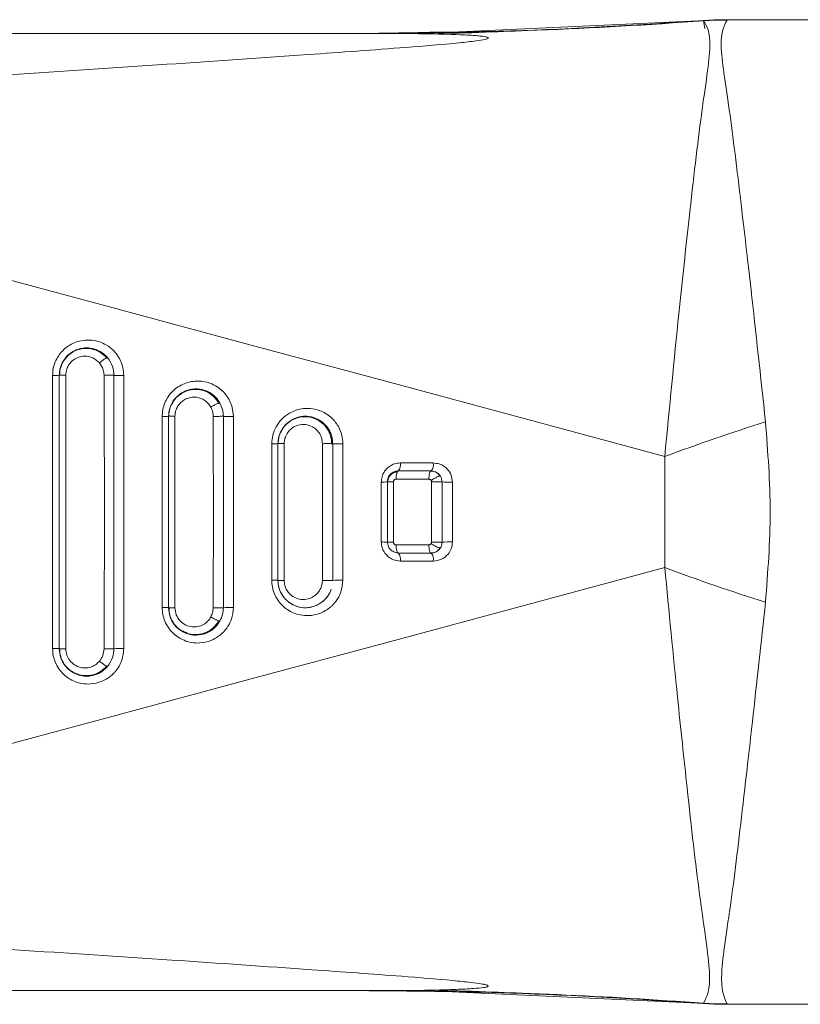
# Model space of a CAD drawing. Header units: millimetres. Extents: x -458 to 1924, y -69 to 431.
# Tile 23 of 49: x 628 to 642, y -48 to -30. Entities that reach past the tile are written whole.
import ezdxf

# ---------------------------------------------------------------- set-up
doc = ezdxf.new("R2010")
doc.units = ezdxf.units.MM

# ---------------------------------------------------------------- blocks, each defined once
blk = doc.blocks.new('Drawing View3')
at = {"color": 7, "linetype": 'Continuous', "lineweight": 18}
for p, q in [((556.219, 15.486), (551.451, 15.264)), ((556.629, 15.5), (556.179, 15.483)), ((556.181, 15.483), (556.181, 15.484)), ((556.181, 15.482), (556.181, 15.483)), ((556.208, 15.339), (556.181, 15.482)), ((556.629, 15.5), (556.293, 15.491)), ((556.623, 15.499), (556.626, 15.5)), ((569.399, 15.5), (556.626, 15.5)), ((550.094, 15.25), (534.899, 15.25)), ((534.899, 15.25), (550.094, 15.25)), ((534.899, 15.25), (550.094, 15.25)), ((550.962, 15.268), (549.885, 15.25)), ((549.92, 15.25), (549.885, 15.25)), ((552.256, 15.282), (550.916, 15.256)), ((544.277, 8.996), (544.277, 4.004)), ((544.399, 4), (544.399, 9)), ((544.518, 4), (544.518, 9)), ((545.4, 8.999), (545.4, 4)), ((545.579, 4.005), (545.579, 8.995)), ((546.476, 8.499), (546.455, 8.465)), ((546.475, 8.496), (546.462, 8.47)), ((546.399, 8.25), (546.424, 8.396)), ((546.399, 4.75), (546.399, 8.25)), ((546.399, 8.25), (546.399, 7.074)), ((546.515, 4.75), (546.515, 8.25)), ((547.4, 8.25), (547.4, 4.75)), ((547.583, 4.754), (547.583, 8.245)), ((548.399, 5.25), (548.399, 7.75)), ((548.512, 5.25), (548.512, 7.75)), ((549.211, 7.749), (549.211, 5.25)), ((549.4, 7.75), (549.4, 5.25)), ((555.472, 7.514), (555.472, 5.485)), ((550.599, 7.25), (550.599, 7.25)), ((551.199, 7.25), (551.194, 7.246)), ((551.199, 7.25), (551.199, 7.25)), ((550.399, 5.95), (550.399, 7.05)), ((550.399, 7.05), (550.407, 7.05)), ((550.399, 7.05), (550.399, 7.05)), ((550.399, 7.05), (550.399, 7.05)), ((550.509, 5.95), (550.509, 7.05)), ((551.209, 7.05), (551.209, 5.95)), ((551.4, 7.05), (551.4, 5.95)), ((551.314, 5.788), (551.369, 5.843)), ((551.194, 5.753), (551.204, 5.753)), ((551.199, 5.75), (551.253, 5.758)), ((546.399, 5.284), (546.399, 4.75)), ((534.899, -2.25), (550.095, -2.25)), ((550.837, -2.253), (550.094, -2.25)), ((550.916, -2.256), (552.256, -2.282)), ((551.451, -2.264), (556.219, -2.486)), ((556.179, -2.483), (556.629, -2.5)), ((569.399, -2.5), (556.626, -2.5))]:
    blk.add_line(p, q, dxfattribs=at)
at = {"color": 7, "linetype": 'Continuous', "lineweight": 18, "flags": 128}
for points in [[(555.472, 7.514), (552.967, 8.189), (550.437, 8.871), (547.886, 9.557), (545.316, 10.249), (542.73, 10.944), (540.13, 11.642), (537.519, 12.343), (534.899, 13.046)], [(544.399, 9), (544.402, 9), (544.408, 9), (544.419, 9), (544.433, 9), (544.451, 9), (544.471, 9), (544.494, 9), (544.518, 9)], [(546.399, 8.25), (546.402, 8.25), (546.408, 8.25), (546.418, 8.25), (546.432, 8.25), (546.449, 8.25), (546.469, 8.25), (546.491, 8.25), (546.515, 8.25)], [(548.399, 7.75), (548.401, 7.75), (548.408, 7.75), (548.417, 7.75), (548.431, 7.75), (548.448, 7.75), (548.467, 7.75), (548.489, 7.75), (548.512, 7.75)], [(550.599, 7.25), (550.674, 7.25), (550.75, 7.25), (550.825, 7.25), (550.9, 7.25), (550.975, 7.25), (551.05, 7.25), (551.124, 7.25), (551.199, 7.25)], [(550.559, 7.1), (550.634, 7.1), (550.709, 7.1), (550.784, 7.1), (550.859, 7.1), (550.934, 7.1), (551.009, 7.1), (551.083, 7.1), (551.158, 7.1)], [(551.158, 5.9), (551.083, 5.9), (551.009, 5.9), (550.934, 5.9), (550.859, 5.9), (550.784, 5.9), (550.709, 5.9), (550.634, 5.9), (550.559, 5.9)], [(551.199, 5.75), (551.124, 5.75), (551.05, 5.75), (550.975, 5.75), (550.9, 5.75), (550.825, 5.75), (550.75, 5.75), (550.674, 5.75), (550.599, 5.75)], [(555.472, 5.485), (552.967, 4.81), (550.437, 4.129), (547.886, 3.442), (545.316, 2.751), (542.73, 2.056), (540.13, 1.357), (537.519, 0.656), (534.899, -0.046)], [(548.399, 5.25), (548.401, 5.25), (548.408, 5.25), (548.417, 5.25), (548.431, 5.25), (548.448, 5.25), (548.467, 5.25), (548.489, 5.25), (548.512, 5.25)], [(546.399, 4.75), (546.402, 4.75), (546.404, 4.75)], [(546.404, 4.75), (546.408, 4.75), (546.418, 4.75), (546.432, 4.75), (546.449, 4.75), (546.469, 4.75), (546.491, 4.75), (546.515, 4.75)], [(544.399, 4), (544.402, 4), (544.408, 4), (544.419, 4), (544.433, 4), (544.451, 4), (544.471, 4), (544.494, 4), (544.518, 4)]]:
    blk.add_lwpolyline(points, dxfattribs=at)
at = {"color": 7, "linetype": 'Continuous', "lineweight": 18}
for centre, radius, start, end in [((550.094, 95.38), 80.13, 270.00047, 274.35694), ((556.552, 9.924), 5.57, 89.4, 93.8228), ((544.304, 10.031), 1.035, 268.5038, 275.297), ((546.306, 9.306), 1.06, 268.6092, 275.0371), ((567.289, -23.899), 33.562, 107.2886, 110.6148), ((548.309, 8.807), 1.061, 268.6759, 274.9035), ((550.47, 7.363), 0.172, 318.9745, 11.1492), ((551.074, 7.363), 0.169, 318.0462, 11.2555), ((550.311, 8.725), 1.677, 269.2039, 273.0111), ((551.535, 10.115), 3.069, 267.4635, 271.0234), ((550.311, 4.28), 1.672, 86.9798, 90.7983), ((551.45, 165.097), 159.147, 269.91309, 269.98186), ((551.535, 2.891), 3.062, 88.9742, 92.5424), ((550.47, 5.637), 0.172, 348.8494, 41.0282), ((551.074, 5.637), 0.169, 348.7425, 41.9571), ((567.283, 36.892), 33.554, 249.3907, 252.7177), ((549.533, 3.468), 1.787, 88.2891, 94.286), ((547.482, 141.094), 136.344, 269.88756, 269.96529), ((547.532, 2.989), 1.766, 88.3598, 94.302), ((545.517, 98.505), 94.505, 269.81898, 269.92911), ((545.531, 2.3), 1.705, 88.404, 94.4217), ((550.094, -82.381), 80.131, 85.64373, 89.46874), ((556.552, 3.076), 5.57, 266.1765, 270.5992)]:
    blk.add_arc(centre, radius, start, end, dxfattribs=at)
for points, knots in [([(556.181, 15.484), (555.007, 15.406), (553.269, 15.291), (551.527, 15.273), (550.962, 15.268)], [0, 0, 0, 0, 0.67543, 1, 1, 1, 1]), ([(556.181, 15.482), (556.243, 15.383), (556.365, 15.19), (556.143, 13.866), (555.942, 12.109), (555.708, 9.951), (555.558, 8.404), (555.472, 7.514)], [0, 0, 0, 0, 0.215583, 0.424685, 0.63353, 0.789403, 1, 1, 1, 1]), ([(556.626, 15.5), (556.543, 15.499), (556.394, 15.498), (556.246, 15.488), (556.181, 15.484)], [0, 0, 0, 0, 0.559994, 1, 1, 1, 1]), ([(556.181, 15.484), (556.181, 15.483), (556.182, 15.483), (556.181, 15.482), (556.181, 15.482)], [0, 0, 0, 0, 0.5627198, 1, 1, 1, 1]), ([(556.611, 15.494), (556.554, 15.387), (556.441, 15.175), (556.651, 13.948), (556.843, 12.35), (557.071, 10.4), (557.225, 8.973), (557.315, 8.147)], [0, 0, 0, 0, 0.215496, 0.427053, 0.635275, 0.788732, 1, 1, 1, 1]), ([(556.626, 15.5), (556.625, 15.5), (556.624, 15.499), (556.615, 15.495), (556.611, 15.494)], [0, 0, 0, 0, 0.558771, 1, 1, 1, 1]), ([(553.07, 15.306), (552.782, 15.294), (552.188, 15.27), (551.543, 15.247), (551.21, 15.235)], [0, 0, 0, 0, 0.484398, 1, 1, 1, 1]), ([(534.899, 14.119), (536.737, 14.176), (540.513, 14.294), (545.198, 14.604), (548.637, 14.839), (550.478, 14.972), (551.507, 15.054), (551.984, 15.106), (552.157, 15.132), (552.225, 15.15), (552.246, 15.161), (552.246, 15.171), (552.225, 15.181), (552.186, 15.19), (552.125, 15.198), (551.976, 15.213), (551.63, 15.231), (550.978, 15.247), (550.429, 15.249), (550.094, 15.25)], [0, 0, 0, 0, 0.277154, 0.569443, 0.709641, 0.801655, 0.852576, 0.869317, 0.879228, 0.882226, 0.884534, 0.88657, 0.888768, 0.891501, 0.895083, 0.899771, 0.916625, 0.949186, 1, 1, 1, 1]), ([(549.885, 15.25), (549.896, 15.25), (549.916, 15.25), (550.04, 15.25), (550.094, 15.25)], [0, 0, 0, 0, 0.562892, 1, 1, 1, 1]), ([(550.094, 15.25), (550.021, 15.25), (549.939, 15.25), (549.922, 15.25), (549.92, 15.25)], [0, 0, 0, 0, 0.885405, 1, 1, 1, 1]), ([(545.579, 8.995), (545.571, 9.071), (545.559, 9.191), (545.485, 9.338), (545.431, 9.409), (545.391, 9.451), (545.359, 9.483), (545.283, 9.544), (545.142, 9.618), (544.968, 9.652), (544.803, 9.637), (544.676, 9.598), (544.558, 9.536), (544.429, 9.428), (544.334, 9.282), (544.284, 9.124), (544.279, 9.039), (544.277, 8.996)], [0, 0, 0, 0, 0.110942, 0.173124, 0.239628, 0.241655, 0.258811, 0.307476, 0.385541, 0.492879, 0.564835, 0.630147, 0.688785, 0.760401, 0.875589, 0.937327, 1, 1, 1, 1]), ([(545.282, 9.322), (545.249, 9.355), (545.178, 9.426), (545.037, 9.489), (544.878, 9.508), (544.723, 9.476), (544.587, 9.4), (544.482, 9.288), (544.413, 9.151), (544.404, 9.05), (544.399, 9)], [0, 0, 0, 0, 0.115982, 0.247937, 0.377278, 0.510915, 0.634615, 0.756254, 0.879415, 1, 1, 1, 1]), ([(544.399, 9), (544.401, 9.033), (544.405, 9.099), (544.436, 9.196), (544.486, 9.288), (544.567, 9.381), (544.669, 9.45), (544.785, 9.491), (544.899, 9.505), (545.011, 9.492), (545.117, 9.454), (545.207, 9.4), (545.258, 9.347), (545.282, 9.322)], [0, 0, 0, 0, 0.079812, 0.162069, 0.246837, 0.334174, 0.462749, 0.544476, 0.637688, 0.744522, 0.819677, 0.914077, 1, 1, 1, 1]), ([(545.269, 9.313), (545.233, 9.349), (545.162, 9.421), (545.021, 9.48), (544.872, 9.498), (544.725, 9.469), (544.592, 9.397), (544.488, 9.288), (544.417, 9.151), (544.409, 9.05), (544.404, 9)], [0, 0, 0, 0, 0.126137, 0.251563, 0.376482, 0.501143, 0.625768, 0.750492, 0.875294, 1, 1, 1, 1]), ([(544.518, 9), (544.519, 9.018), (544.521, 9.056), (544.537, 9.118), (544.57, 9.189), (544.631, 9.265), (544.731, 9.331), (544.868, 9.36), (545.02, 9.331), (545.097, 9.26), (545.135, 9.225)], [0, 0, 0, 0, 0.061647, 0.133405, 0.22224, 0.333845, 0.472371, 0.638681, 0.819589, 1, 1, 1, 1]), ([(545.263, 9.318), (545.26, 9.316), (545.251, 9.312), (545.232, 9.3), (545.208, 9.284), (545.183, 9.265), (545.158, 9.245), (545.143, 9.232), (545.135, 9.225)], [0, 0, 0, 0, 0.134394, 0.316131, 0.49786, 0.674891, 0.843225, 1, 1, 1, 1]), ([(545.135, 9.225), (545.162, 9.185), (545.209, 9.116), (545.216, 9.034), (545.218, 8.999)], [0, 0, 0, 0, 0.581601, 1, 1, 1, 1]), ([(545.282, 9.322), (545.281, 9.322), (545.278, 9.324), (545.271, 9.322), (545.265, 9.319), (545.263, 9.318)], [0, 0, 0, 0, 0.426307, 0.884024, 1, 1, 1, 1]), ([(545.282, 9.322), (545.318, 9.269), (545.385, 9.172), (545.395, 9.054), (545.4, 8.999)], [0, 0, 0, 0, 0.540985, 1, 1, 1, 1]), ([(544.399, 9), (544.399, 8.092), (544.399, 6.426), (544.399, 4.759), (544.399, 4)], [0, 0, 0, 0, 0.5444301, 1, 1, 1, 1]), ([(545.218, 8.999), (545.222, 8.063), (545.228, 6.397), (545.221, 4.731), (545.218, 4.001)], [0, 0, 0, 0, 0.561691, 1, 1, 1, 1]), ([(545.4, 8.999), (545.399, 8.999), (545.396, 8.999), (545.383, 8.999), (545.365, 8.999), (545.34, 8.999), (545.311, 8.999), (545.279, 8.999), (545.248, 8.999), (545.228, 8.999), (545.218, 8.999)], [0, 0, 0, 0, 0.115075, 0.238254, 0.367497, 0.499999, 0.632502, 0.761745, 0.884924, 1, 1, 1, 1]), ([(545.579, 8.995), (545.568, 8.995), (545.545, 8.995), (545.503, 8.995), (545.457, 8.996), (545.423, 8.997), (545.405, 8.998), (545.402, 8.999), (545.4, 8.999)], [0, 0, 0, 0, 0.136932, 0.26754, 0.5, 0.73246, 0.863068, 1, 1, 1, 1]), ([(547.583, 8.245), (547.575, 8.322), (547.563, 8.441), (547.489, 8.587), (547.433, 8.662), (547.366, 8.73), (547.286, 8.795), (547.138, 8.869), (546.972, 8.901), (546.812, 8.888), (546.644, 8.839), (546.497, 8.742), (546.388, 8.611), (546.327, 8.497), (546.288, 8.374), (546.283, 8.289), (546.281, 8.246)], [0, 0, 0, 0, 0.110611, 0.172342, 0.238205, 0.247621, 0.314107, 0.3903, 0.491869, 0.561418, 0.627803, 0.750448, 0.81342, 0.876012, 0.938203, 1, 1, 1, 1]), ([(547.337, 8.491), (547.309, 8.533), (547.251, 8.62), (547.108, 8.715), (546.939, 8.759), (546.763, 8.74), (546.614, 8.671), (546.495, 8.558), (546.415, 8.414), (546.405, 8.304), (546.399, 8.25)], [0, 0, 0, 0, 0.113656, 0.237423, 0.386818, 0.512713, 0.640144, 0.756119, 0.879699, 1, 1, 1, 1]), ([(546.43, 8.412), (546.434, 8.428), (546.45, 8.479), (546.501, 8.558), (546.594, 8.656), (546.715, 8.722), (546.854, 8.753), (546.979, 8.749), (547.093, 8.715), (547.191, 8.66), (547.276, 8.588), (547.317, 8.523), (547.337, 8.491)], [0, 0, 0, 0, 0.04138, 0.139005, 0.240196, 0.391261, 0.490515, 0.610794, 0.713837, 0.800054, 0.904189, 1, 1, 1, 1]), ([(547.323, 8.483), (547.292, 8.529), (547.23, 8.62), (547.089, 8.708), (546.932, 8.748), (546.77, 8.735), (546.622, 8.669), (546.498, 8.56), (546.453, 8.46), (546.43, 8.411)], [0, 0, 0, 0, 0.144622, 0.288166, 0.430858, 0.573078, 0.715209, 0.857515, 1, 1, 1, 1]), ([(546.515, 8.25), (546.516, 8.269), (546.518, 8.31), (546.536, 8.376), (546.575, 8.453), (546.637, 8.521), (546.718, 8.572), (546.809, 8.6), (546.93, 8.602), (547.072, 8.552), (547.138, 8.463), (547.171, 8.419)], [0, 0, 0, 0, 0.060359, 0.131534, 0.221024, 0.334782, 0.426548, 0.531655, 0.646832, 0.824075, 1, 1, 1, 1]), ([(547.318, 8.49), (547.314, 8.489), (547.304, 8.486), (547.283, 8.477), (547.255, 8.465), (547.226, 8.45), (547.197, 8.434), (547.179, 8.424), (547.171, 8.419)], [0, 0, 0, 0, 0.13298, 0.315454, 0.497924, 0.675427, 0.843766, 1, 1, 1, 1]), ([(547.337, 8.492), (547.336, 8.492), (547.334, 8.494), (547.326, 8.493), (547.319, 8.491), (547.318, 8.49)], [0, 0, 0, 0, 0.423283, 0.879354, 1, 1, 1, 1]), ([(547.337, 8.491), (547.355, 8.453), (547.391, 8.377), (547.397, 8.292), (547.4, 8.25)], [0, 0, 0, 0, 0.498876, 1, 1, 1, 1]), ([(546.399, 8.25), (546.401, 8.285), (546.403, 8.341), (546.423, 8.393), (546.43, 8.412)], [0, 0, 0, 0, 0.6323811, 1, 1, 1, 1]), ([(546.43, 8.411), (546.43, 8.411), (546.404, 8.363), (546.404, 8.306), (546.403, 8.25)], [0, 0, 0, 0, 0.000149, 1, 1, 1, 1]), ([(547.171, 8.419), (547.185, 8.387), (547.21, 8.333), (547.213, 8.274), (547.215, 8.249)], [0, 0, 0, 0, 0.5847, 1, 1, 1, 1]), ([(549.586, 7.745), (549.582, 7.798), (549.574, 7.914), (549.5, 8.086), (549.365, 8.249), (549.182, 8.357), (548.995, 8.398), (548.803, 8.391), (548.621, 8.326), (548.464, 8.205), (548.36, 8.065), (548.296, 7.909), (548.288, 7.8), (548.284, 7.746)], [0, 0, 0, 0, 0.076965, 0.166947, 0.269919, 0.38582, 0.476343, 0.553972, 0.670083, 0.757758, 0.841976, 0.922725, 1, 1, 1, 1]), ([(546.281, 8.246), (546.281, 7.624), (546.281, 6.46), (546.281, 5.296), (546.281, 4.754)], [0, 0, 0, 0, 0.534492, 1, 1, 1, 1]), ([(547.4, 8.25), (547.399, 8.25), (547.396, 8.25), (547.384, 8.25), (547.365, 8.25), (547.34, 8.249), (547.31, 8.249), (547.277, 8.249), (547.245, 8.249), (547.225, 8.249), (547.215, 8.249)], [0, 0, 0, 0, 0.11449, 0.237535, 0.367027, 0.5, 0.632973, 0.762465, 0.88551, 1, 1, 1, 1]), ([(547.215, 8.249), (547.216, 7.591), (547.219, 6.425), (547.216, 5.258), (547.215, 4.75)], [0, 0, 0, 0, 0.564416, 1, 1, 1, 1]), ([(547.583, 8.245), (547.571, 8.245), (547.548, 8.245), (547.514, 8.245), (547.484, 8.246), (547.459, 8.246), (547.437, 8.247), (547.418, 8.248), (547.404, 8.248), (547.401, 8.249), (547.4, 8.25)], [0, 0, 0, 0, 0.1369876, 0.2675257, 0.3890217, 0.5000004, 0.6109789, 0.7324746, 0.8630125, 1, 1, 1, 1]), ([(548.399, 7.75), (548.401, 7.782), (548.405, 7.854), (548.445, 7.972), (548.527, 8.097), (548.641, 8.185), (548.766, 8.237), (548.898, 8.257), (549.042, 8.237), (549.163, 8.18), (549.262, 8.102), (549.337, 8.003), (549.39, 7.879), (549.396, 7.793), (549.399, 7.75)], [0, 0, 0, 0, 0.061637, 0.135937, 0.234718, 0.342751, 0.406691, 0.49335, 0.597244, 0.682352, 0.747605, 0.837926, 0.917039, 1, 1, 1, 1]), ([(549.382, 7.739), (549.38, 7.772), (549.377, 7.839), (549.347, 7.935), (549.301, 8.023), (549.218, 8.124), (549.081, 8.215), (548.892, 8.253), (548.702, 8.217), (548.568, 8.126), (548.495, 8.044), (548.474, 8.004), (548.469, 7.993)], [0, 0, 0, 0, 0.076444, 0.152686, 0.228615, 0.304164, 0.453401, 0.601529, 0.749209, 0.897046, 0.971497, 1, 1, 1, 1]), ([(548.512, 7.75), (548.513, 7.771), (548.516, 7.819), (548.541, 7.898), (548.59, 7.978), (548.669, 8.048), (548.774, 8.096), (548.904, 8.106), (549.021, 8.069), (549.108, 8.004), (549.166, 7.93), (549.204, 7.843), (549.209, 7.78), (549.211, 7.749)], [0, 0, 0, 0, 0.057952, 0.128681, 0.221056, 0.308786, 0.414458, 0.535837, 0.662907, 0.747233, 0.831553, 0.915794, 1, 1, 1, 1]), ([(549.399, 7.75), (549.395, 7.802), (549.385, 7.907), (549.313, 8.042), (549.21, 8.151), (549.086, 8.221), (548.957, 8.25), (548.836, 8.254), (548.764, 8.224), (548.727, 8.209)], [0, 0, 0, 0, 0.157436, 0.315467, 0.457837, 0.623764, 0.755761, 0.876578, 1, 1, 1, 1]), ([(557.315, 8.147), (557.357, 7.598), (557.442, 6.5), (557.357, 5.402), (557.315, 4.853)], [0, 0, 0, 0, 0.499972, 1, 1, 1, 1]), ([(548.469, 7.993), (548.459, 7.976), (548.433, 7.93), (548.408, 7.847), (548.405, 7.782), (548.403, 7.75)], [0, 0, 0, 0, 0.235899, 0.618046, 1, 1, 1, 1]), ([(548.475, 8.005), (548.464, 7.992), (548.452, 7.978), (548.446, 7.96), (548.446, 7.959)], [0, 0, 0, 0, 0.959018, 1, 1, 1, 1]), ([(548.284, 7.746), (548.284, 7.297), (548.285, 6.466), (548.284, 5.635), (548.284, 5.253)], [0, 0, 0, 0, 0.541, 1, 1, 1, 1]), ([(549.381, 7.75), (549.376, 7.75), (549.365, 7.75), (549.34, 7.75), (549.309, 7.75), (549.275, 7.75), (549.242, 7.75), (549.221, 7.749), (549.211, 7.749)], [0, 0, 0, 0, 0.148734, 0.328047, 0.507355, 0.681695, 0.846881, 1, 1, 1, 1]), ([(549.4, 7.75), (549.398, 7.75), (549.396, 7.75), (549.389, 7.75), (549.382, 7.75), (549.381, 7.75)], [0, 0, 0, 0, 0.4452242, 0.9255173, 1, 1, 1, 1]), ([(549.586, 7.745), (549.576, 7.745), (549.556, 7.745), (549.523, 7.745), (549.49, 7.746), (549.459, 7.746), (549.433, 7.747), (549.414, 7.748), (549.403, 7.749), (549.401, 7.749), (549.4, 7.75)], [0, 0, 0, 0, 0.11405, 0.236992, 0.366668, 0.499995, 0.633322, 0.763001, 0.885946, 1, 1, 1, 1]), ([(549.586, 5.254), (549.587, 5.694), (549.587, 6.524), (549.587, 7.354), (549.586, 7.745)], [0, 0, 0, 0, 0.5291543, 1, 1, 1, 1]), ([(550.638, 7.396), (550.602, 7.393), (550.534, 7.387), (550.448, 7.344), (550.384, 7.292), (550.333, 7.226), (550.296, 7.145), (550.291, 7.08), (550.288, 7.048)], [0, 0, 0, 0, 0.202596, 0.375556, 0.525095, 0.653417, 0.825697, 1, 1, 1, 1]), ([(551.239, 7.396), (551.128, 7.396), (550.928, 7.396), (550.727, 7.396), (550.638, 7.396)], [0, 0, 0, 0, 0.558043, 1, 1, 1, 1]), ([(551.59, 7.047), (551.585, 7.091), (551.575, 7.18), (551.51, 7.277), (551.432, 7.343), (551.345, 7.386), (551.276, 7.392), (551.239, 7.396)], [0, 0, 0, 0, 0.235731, 0.471718, 0.618505, 0.795531, 1, 1, 1, 1]), ([(550.599, 7.25), (550.579, 7.248), (550.54, 7.245), (550.491, 7.22), (550.454, 7.19), (550.426, 7.152), (550.404, 7.106), (550.401, 7.068), (550.399, 7.05)], [0, 0, 0, 0, 0.2085339, 0.3844381, 0.5345231, 0.6617054, 0.8304804, 1, 1, 1, 1]), ([(550.585, 7.229), (550.573, 7.228), (550.549, 7.227), (550.515, 7.217), (550.483, 7.2), (550.455, 7.176), (550.432, 7.147), (550.416, 7.113), (550.407, 7.08), (550.407, 7.059), (550.407, 7.05)], [0, 0, 0, 0, 0.127971, 0.256074, 0.384718, 0.514231, 0.644704, 0.776068, 0.908007, 1, 1, 1, 1]), ([(551.199, 7.25), (551.088, 7.25), (550.888, 7.25), (550.688, 7.25), (550.599, 7.25)], [0, 0, 0, 0, 0.558045, 1, 1, 1, 1]), ([(551.194, 7.246), (551.191, 7.244), (551.182, 7.24), (551.17, 7.208), (551.16, 7.159), (551.159, 7.12), (551.158, 7.1)], [0, 0, 0, 0, 0.182943, 0.455295, 0.727648, 1, 1, 1, 1]), ([(551.36, 7.153), (551.35, 7.168), (551.329, 7.198), (551.285, 7.228), (551.239, 7.246), (551.208, 7.247), (551.194, 7.247)], [0, 0, 0, 0, 0.267867, 0.531732, 0.792368, 1, 1, 1, 1]), ([(551.369, 7.156), (551.36, 7.169), (551.34, 7.195), (551.301, 7.224), (551.253, 7.246), (551.218, 7.248), (551.199, 7.25)], [0, 0, 0, 0, 0.214535, 0.47356, 0.720349, 1, 1, 1, 1]), ([(550.288, 7.048), (550.288, 6.84), (550.288, 6.475), (550.288, 6.109), (550.288, 5.952)], [0, 0, 0, 0, 0.568848, 1, 1, 1, 1]), ([(550.399, 7.05), (550.399, 6.841), (550.399, 6.475), (550.399, 6.108), (550.399, 5.95)], [0, 0, 0, 0, 0.568884, 1, 1, 1, 1]), ([(550.407, 7.05), (550.407, 7.05), (550.409, 7.05), (550.429, 7.05), (550.463, 7.05), (550.494, 7.05), (550.509, 7.05)], [0, 0, 0, 0, 0.026941, 0.351294, 0.675647, 1, 1, 1, 1]), ([(550.509, 7.05), (550.51, 7.056), (550.511, 7.067), (550.519, 7.081), (550.528, 7.09), (550.538, 7.096), (550.548, 7.099), (550.555, 7.1), (550.559, 7.1)], [0, 0, 0, 0, 0.2167843, 0.4297251, 0.5750497, 0.7137954, 0.8530949, 1, 1, 1, 1]), ([(551.158, 7.1), (551.162, 7.1), (551.17, 7.099), (551.181, 7.095), (551.192, 7.088), (551.198, 7.08), (551.2, 7.077)], [0, 0, 0, 0, 0.230223, 0.458076, 0.731449, 1, 1, 1, 1]), ([(551.369, 7.156), (551.367, 7.157), (551.365, 7.159), (551.353, 7.158), (551.335, 7.152), (551.312, 7.142), (551.284, 7.128), (551.255, 7.111), (551.226, 7.094), (551.209, 7.082), (551.2, 7.076)], [0, 0, 0, 0, 0.113774, 0.236652, 0.366449, 0.500003, 0.633557, 0.763352, 0.886229, 1, 1, 1, 1]), ([(551.2, 7.077), (551.203, 7.072), (551.208, 7.063), (551.208, 7.054), (551.209, 7.05)], [0, 0, 0, 0, 0.556611, 1, 1, 1, 1]), ([(551.4, 7.05), (551.398, 7.05), (551.396, 7.05), (551.384, 7.05), (551.364, 7.05), (551.338, 7.05), (551.306, 7.05), (551.273, 7.05), (551.239, 7.05), (551.219, 7.05), (551.209, 7.05)], [0, 0, 0, 0, 0.113929, 0.236843, 0.366572, 0.5, 0.633427, 0.763157, 0.886071, 1, 1, 1, 1]), ([(551.369, 7.156), (551.378, 7.14), (551.395, 7.107), (551.398, 7.069), (551.4, 7.05)], [0, 0, 0, 0, 0.4957505, 1, 1, 1, 1]), ([(551.59, 5.953), (551.59, 6.157), (551.59, 6.522), (551.59, 6.887), (551.59, 7.047)], [0, 0, 0, 0, 0.559798, 1, 1, 1, 1]), ([(550.288, 5.952), (550.29, 5.925), (550.294, 5.869), (550.327, 5.784), (550.393, 5.693), (550.503, 5.618), (550.595, 5.608), (550.638, 5.604)], [0, 0, 0, 0, 0.146576, 0.301423, 0.488003, 0.755766, 1, 1, 1, 1]), ([(550.403, 5.951), (550.403, 5.937), (550.405, 5.91), (550.418, 5.87), (550.438, 5.835), (550.465, 5.804), (550.498, 5.781), (550.534, 5.764), (550.565, 5.756), (550.584, 5.757), (550.589, 5.757)], [0, 0, 0, 0, 0.136088, 0.272293, 0.4081503, 0.5431888, 0.6773415, 0.8107287, 0.9436484, 1, 1, 1, 1]), ([(550.559, 5.9), (550.553, 5.9), (550.542, 5.901), (550.529, 5.909), (550.52, 5.919), (550.514, 5.928), (550.51, 5.939), (550.509, 5.946), (550.509, 5.95)], [0, 0, 0, 0, 0.221138, 0.439118, 0.583471, 0.720101, 0.856449, 1, 1, 1, 1]), ([(551.209, 5.95), (551.208, 5.945), (551.207, 5.936), (551.203, 5.927), (551.2, 5.923)], [0, 0, 0, 0, 0.51432, 1, 1, 1, 1]), ([(551.239, 5.604), (551.291, 5.611), (551.394, 5.624), (551.507, 5.715), (551.577, 5.829), (551.586, 5.91), (551.59, 5.953)], [0, 0, 0, 0, 0.28802, 0.566583, 0.772902, 1, 1, 1, 1]), ([(551.4, 5.95), (551.398, 5.929), (551.395, 5.891), (551.377, 5.858), (551.369, 5.843)], [0, 0, 0, 0, 0.542921, 1, 1, 1, 1]), ([(551.2, 5.923), (551.198, 5.92), (551.194, 5.914), (551.184, 5.906), (551.172, 5.901), (551.163, 5.9), (551.158, 5.9)], [0, 0, 0, 0, 0.229085, 0.45991, 0.730436, 1, 1, 1, 1]), ([(551.195, 5.753), (551.208, 5.753), (551.235, 5.753), (551.275, 5.765), (551.306, 5.78), (551.32, 5.793), (551.324, 5.797)], [0, 0, 0, 0, 0.275483, 0.57785, 0.880795, 1, 1, 1, 1]), ([(551.369, 5.843), (551.367, 5.842), (551.365, 5.84), (551.353, 5.842), (551.335, 5.848), (551.312, 5.858), (551.284, 5.872), (551.255, 5.889), (551.226, 5.906), (551.209, 5.918), (551.2, 5.923)], [0, 0, 0, 0, 0.113772, 0.23665, 0.366446, 0.5, 0.633555, 0.763351, 0.886228, 1, 1, 1, 1]), ([(550.599, 5.75), (550.712, 5.75), (550.912, 5.75), (551.112, 5.75), (551.199, 5.75)], [0, 0, 0, 0, 0.561944, 1, 1, 1, 1]), ([(550.638, 5.604), (550.751, 5.604), (550.952, 5.604), (551.152, 5.604), (551.239, 5.604)], [0, 0, 0, 0, 0.561946, 1, 1, 1, 1]), ([(555.472, 5.485), (555.55, 4.683), (555.686, 3.264), (555.909, 1.195), (556.112, -0.635), (556.363, -2.135), (556.243, -2.363), (556.181, -2.482)], [0, 0, 0, 0, 0.190168, 0.336226, 0.540876, 0.762003, 1, 1, 1, 1]), ([(548.284, 5.253), (548.287, 5.212), (548.291, 5.127), (548.33, 5.004), (548.391, 4.889), (548.5, 4.759), (548.645, 4.663), (548.814, 4.612), (548.979, 4.599), (549.15, 4.633), (549.289, 4.705), (549.364, 4.765), (549.399, 4.799), (549.44, 4.842), (549.495, 4.916), (549.567, 5.061), (549.579, 5.179), (549.586, 5.254)], [0, 0, 0, 0, 0.060747, 0.122593, 0.185575, 0.249635, 0.368452, 0.436493, 0.510081, 0.614537, 0.69179, 0.741759, 0.75649, 0.764365, 0.829929, 0.891129, 1, 1, 1, 1]), ([(548.284, 5.253), (548.3, 5.253), (548.331, 5.253), (548.369, 5.252), (548.395, 5.251), (548.398, 5.25), (548.399, 5.25)], [0, 0, 0, 0, 0.24289, 0.5, 0.75711, 1, 1, 1, 1]), ([(549.37, 5.082), (549.366, 5.071), (549.344, 5.012), (549.276, 4.907), (549.16, 4.816), (549.033, 4.763), (548.903, 4.743), (548.769, 4.761), (548.645, 4.814), (548.54, 4.893), (548.458, 5.003), (548.408, 5.125), (548.402, 5.209), (548.399, 5.25)], [0, 0, 0, 0, 0.023783, 0.136661, 0.262815, 0.334011, 0.432969, 0.542827, 0.621633, 0.723934, 0.821006, 0.912978, 1, 1, 1, 1]), ([(548.399, 5.25), (548.401, 5.218), (548.405, 5.152), (548.435, 5.057), (548.482, 4.969), (548.546, 4.892), (548.625, 4.828), (548.746, 4.765), (548.918, 4.736), (549.114, 4.784), (549.272, 4.899), (549.345, 5.013), (549.369, 5.077), (549.37, 5.082)], [0, 0, 0, 0, 0.067577, 0.136295, 0.206371, 0.27801, 0.347654, 0.422536, 0.570626, 0.7175, 0.856417, 0.9887, 1, 1, 1, 1]), ([(549.211, 5.25), (549.21, 5.228), (549.207, 5.18), (549.182, 5.102), (549.133, 5.022), (549.055, 4.952), (548.95, 4.904), (548.82, 4.894), (548.703, 4.931), (548.615, 4.996), (548.558, 5.07), (548.519, 5.156), (548.515, 5.219), (548.512, 5.25)], [0, 0, 0, 0, 0.058055, 0.128833, 0.221266, 0.309063, 0.41483, 0.536314, 0.663474, 0.747859, 0.832233, 0.916537, 1, 1, 1, 1]), ([(549.399, 5.25), (549.398, 5.25), (549.395, 5.25), (549.381, 5.25), (549.362, 5.25), (549.34, 5.25), (549.313, 5.25), (549.282, 5.25), (549.247, 5.25), (549.223, 5.25), (549.211, 5.25)], [0, 0, 0, 0, 0.137223, 0.267433, 0.387963, 0.497455, 0.608552, 0.730615, 0.862046, 1, 1, 1, 1]), ([(546.281, 4.754), (546.283, 4.711), (546.288, 4.625), (546.328, 4.5), (546.391, 4.384), (546.501, 4.254), (546.649, 4.159), (546.82, 4.109), (546.989, 4.099), (547.161, 4.138), (547.3, 4.215), (547.374, 4.278), (547.409, 4.313), (547.473, 4.385), (547.56, 4.526), (547.576, 4.682), (547.583, 4.754)], [0, 0, 0, 0, 0.061878, 0.124857, 0.188968, 0.254162, 0.373199, 0.442031, 0.516873, 0.622785, 0.700954, 0.751296, 0.766004, 0.773716, 0.894498, 1, 1, 1, 1]), ([(546.281, 4.754), (546.296, 4.754), (546.329, 4.753), (546.368, 4.752), (546.395, 4.751), (546.398, 4.75), (546.399, 4.75)], [0, 0, 0, 0, 0.2426158, 0.5, 0.7573842, 1, 1, 1, 1]), ([(547.337, 4.508), (547.318, 4.478), (547.274, 4.41), (547.173, 4.324), (547.032, 4.258), (546.858, 4.241), (546.678, 4.288), (546.526, 4.401), (546.42, 4.562), (546.406, 4.687), (546.399, 4.75)], [0, 0, 0, 0, 0.0825, 0.181793, 0.299657, 0.434093, 0.575769, 0.717, 0.858821, 1, 1, 1, 1]), ([(546.399, 4.75), (546.405, 4.695), (546.415, 4.585), (546.497, 4.439), (546.62, 4.324), (546.776, 4.255), (546.948, 4.243), (547.112, 4.287), (547.249, 4.378), (547.309, 4.467), (547.337, 4.508)], [0, 0, 0, 0, 0.121304, 0.245293, 0.36471, 0.49871, 0.628839, 0.757399, 0.886953, 1, 1, 1, 1]), ([(546.404, 4.758), (546.408, 4.703), (546.416, 4.593), (546.497, 4.448), (546.597, 4.345), (546.677, 4.314), (546.707, 4.302)], [0, 0, 0, 0, 0.278278, 0.556603, 0.834426, 1, 1, 1, 1]), ([(547.171, 4.581), (547.157, 4.559), (547.127, 4.512), (547.056, 4.451), (546.957, 4.406), (546.836, 4.393), (546.71, 4.427), (546.604, 4.505), (546.53, 4.618), (546.52, 4.706), (546.515, 4.75)], [0, 0, 0, 0, 0.082105, 0.181397, 0.299616, 0.434732, 0.577065, 0.718462, 0.859791, 1, 1, 1, 1]), ([(547.215, 4.75), (547.212, 4.719), (547.208, 4.659), (547.183, 4.606), (547.171, 4.581)], [0, 0, 0, 0, 0.530381, 1, 1, 1, 1]), ([(547.4, 4.75), (547.397, 4.708), (547.391, 4.623), (547.355, 4.546), (547.337, 4.508)], [0, 0, 0, 0, 0.500909, 1, 1, 1, 1]), ([(557.315, 4.853), (557.234, 4.109), (557.092, 2.799), (556.877, 0.929), (556.681, -0.736), (556.444, -2.12), (556.554, -2.366), (556.611, -2.494)], [0, 0, 0, 0, 0.190009, 0.334651, 0.538338, 0.761528, 1, 1, 1, 1]), ([(546.707, 4.302), (546.726, 4.292), (546.793, 4.259), (546.925, 4.253), (547.082, 4.288), (547.224, 4.374), (547.287, 4.464), (547.319, 4.509)], [0, 0, 0, 0, 0.090979, 0.316755, 0.543152, 0.770778, 1, 1, 1, 1]), ([(547.337, 4.508), (547.336, 4.507), (547.333, 4.506), (547.32, 4.509), (547.303, 4.514), (547.283, 4.523), (547.259, 4.533), (547.232, 4.547), (547.202, 4.563), (547.181, 4.575), (547.171, 4.581)], [0, 0, 0, 0, 0.137275, 0.26799, 0.389408, 0.499996, 0.610586, 0.732007, 0.862724, 1, 1, 1, 1]), ([(544.277, 4.004), (544.279, 3.961), (544.284, 3.875), (544.324, 3.749), (544.388, 3.633), (544.499, 3.503), (544.648, 3.407), (544.819, 3.359), (544.99, 3.349), (545.167, 3.391), (545.307, 3.473), (545.379, 3.536), (545.409, 3.568), (545.417, 3.577), (545.419, 3.579), (545.473, 3.641), (545.557, 3.778), (545.572, 3.932), (545.579, 4.005)], [0, 0, 0, 0, 0.062546, 0.125984, 0.190344, 0.255585, 0.375281, 0.443712, 0.517666, 0.628248, 0.708015, 0.756845, 0.769623, 0.773095, 0.774103, 0.774624, 0.894592, 1, 1, 1, 1]), ([(544.277, 4.004), (544.293, 4.004), (544.327, 4.004), (544.367, 4.003), (544.394, 4.001), (544.398, 4), (544.399, 4)], [0, 0, 0, 0, 0.242329, 0.4999999, 0.7576709, 1, 1, 1, 1]), ([(545.282, 3.678), (545.256, 3.651), (545.199, 3.592), (545.082, 3.528), (544.956, 3.498), (544.852, 3.5), (544.74, 3.521), (544.619, 3.575), (544.497, 3.69), (544.415, 3.834), (544.405, 3.945), (544.399, 4)], [0, 0, 0, 0, 0.094141, 0.200375, 0.323982, 0.409646, 0.458094, 0.604791, 0.729109, 0.867138, 1, 1, 1, 1]), ([(544.399, 4), (544.404, 3.949), (544.413, 3.848), (544.483, 3.71), (544.589, 3.598), (544.718, 3.527), (544.871, 3.492), (545.033, 3.508), (545.182, 3.576), (545.252, 3.648), (545.282, 3.678)], [0, 0, 0, 0, 0.121854, 0.245533, 0.365384, 0.496137, 0.600949, 0.752754, 0.894949, 1, 1, 1, 1]), ([(544.404, 4.007), (544.408, 3.956), (544.415, 3.854), (544.485, 3.716), (544.589, 3.605), (544.722, 3.532), (544.87, 3.502), (545.02, 3.519), (545.161, 3.579), (545.233, 3.651), (545.269, 3.687)], [0, 0, 0, 0, 0.124863, 0.249798, 0.374608, 0.499265, 0.623902, 0.748743, 0.874041, 1, 1, 1, 1]), ([(545.135, 3.775), (545.117, 3.756), (545.077, 3.714), (544.996, 3.669), (544.894, 3.645), (544.782, 3.654), (544.675, 3.7), (544.588, 3.78), (544.53, 3.883), (544.522, 3.961), (544.518, 4)], [0, 0, 0, 0, 0.092597, 0.200743, 0.324828, 0.459097, 0.595238, 0.730406, 0.865756, 1, 1, 1, 1]), ([(545.218, 4.001), (545.214, 3.958), (545.206, 3.875), (545.158, 3.807), (545.135, 3.775)], [0, 0, 0, 0, 0.521306, 1, 1, 1, 1]), ([(545.4, 4), (545.395, 3.946), (545.385, 3.828), (545.318, 3.731), (545.282, 3.678)], [0, 0, 0, 0, 0.457521, 1, 1, 1, 1]), ([(545.282, 3.678), (545.28, 3.677), (545.277, 3.676), (545.265, 3.68), (545.25, 3.688), (545.232, 3.7), (545.211, 3.714), (545.188, 3.731), (545.162, 3.752), (545.144, 3.767), (545.135, 3.775)], [0, 0, 0, 0, 0.136997, 0.267542, 0.389037, 0.500005, 0.61097, 0.732462, 0.863004, 1, 1, 1, 1]), ([(550.094, -2.25), (550.62, -2.249), (551.258, -2.247), (551.938, -2.215), (552.118, -2.2), (552.195, -2.188), (552.222, -2.181), (552.239, -2.175), (552.247, -2.168), (552.243, -2.159), (552.223, -2.15), (552.185, -2.139), (552.09, -2.121), (551.893, -2.095), (551.406, -2.046), (550.436, -1.969), (548.722, -1.846), (546.361, -1.683), (543.062, -1.467), (539.208, -1.241), (536.307, -1.159), (534.899, -1.119)], [0, 0, 0, 0, 0.079633, 0.096416, 0.106506, 0.108989, 0.110947, 0.112535, 0.113904, 0.115836, 0.117972, 0.120667, 0.124353, 0.135955, 0.15357, 0.20236, 0.286651, 0.417176, 0.562519, 0.787792, 1, 1, 1, 1]), ([(556.181, -2.484), (555.007, -2.409), (552.91, -2.275), (550.809, -2.258), (549.885, -2.25)], [0, 0, 0, 0, 0.560021, 1, 1, 1, 1]), ([(551.211, -2.235), (551.545, -2.247), (552.194, -2.27), (552.792, -2.294), (553.081, -2.306)], [0, 0, 0, 0, 0.515544, 1, 1, 1, 1]), ([(556.181, -2.482), (556.181, -2.482), (556.182, -2.483), (556.181, -2.483), (556.181, -2.484)], [0, 0, 0, 0, 0.5563326, 1, 1, 1, 1]), ([(556.626, -2.5), (556.543, -2.499), (556.394, -2.498), (556.246, -2.488), (556.181, -2.484)], [0, 0, 0, 0, 0.559994, 1, 1, 1, 1]), ([(556.611, -2.494), (556.616, -2.496), (556.624, -2.499), (556.625, -2.5), (556.626, -2.5)], [0, 0, 0, 0, 0.561067, 1, 1, 1, 1])]:
    blk.add_open_spline(points, degree=3, knots=knots, dxfattribs=at)
for points in [[(550.399, 7.05), (550.402, 7.076), (550.408, 7.128), (550.455, 7.195), (550.521, 7.241), (550.573, 7.247), (550.599, 7.25)], [(550.599, 7.25), (550.594, 7.248), (550.584, 7.243), (550.57, 7.208), (550.561, 7.159), (550.56, 7.119), (550.559, 7.1)], [(551.199, 7.25), (551.216, 7.249), (551.25, 7.246), (551.297, 7.227), (551.339, 7.197), (551.359, 7.17), (551.369, 7.156)], [(550.399, 5.95), (550.401, 5.95), (550.404, 5.95), (550.428, 5.95), (550.463, 5.95), (550.494, 5.95), (550.509, 5.95)], [(550.599, 5.75), (550.594, 5.752), (550.584, 5.757), (550.57, 5.791), (550.561, 5.841), (550.56, 5.88), (550.559, 5.9)], [(551.199, 5.75), (551.194, 5.752), (551.183, 5.757), (551.17, 5.791), (551.16, 5.841), (551.159, 5.88), (551.158, 5.9)], [(551.369, 5.843), (551.359, 5.83), (551.339, 5.802), (551.297, 5.773), (551.25, 5.753), (551.216, 5.751), (551.199, 5.75)]]:
    blk.add_open_spline(points, degree=3, dxfattribs=at)

msp = doc.modelspace()

# ---------------------------------------------------------------- block references
at = {"color": 7, "linetype": 'Continuous', "lineweight": 18}
msp.add_blockref('Drawing View3', (84.422, -45.608), dxfattribs=at)

doc.saveas('drawing.dxf')
